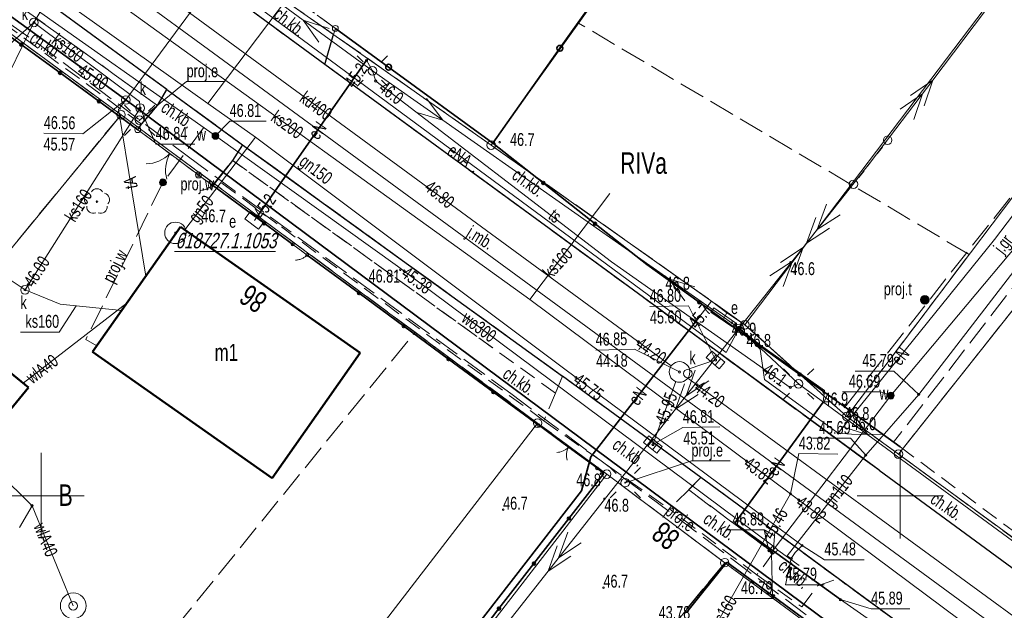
# Model space of a CAD drawing. Header units: millimetres. Extents: x 6552798 to 6553858, y 5859376 to 5860252.
# Tile 13 of 43: x 6553299 to 6553356, y 5859743 to 5859778. Entities that reach past the tile are written whole.
import ezdxf
from ezdxf.enums import TextEntityAlignment as Align

# ---------------------------------------------------------------- set-up
doc = ezdxf.new("R2010")
doc.units = ezdxf.units.MM
for name, pattern in [('1', [0]), ('1_1', [0]), ('1_OTKC', [1.5, 1, -0.5]), ('1_OTKJ', [2, 1.5, -0.5]), ('1_OTKK', [0]), ('1_OTZI', [1.5, 1, -0.5]), ('1_OTZT', [1.5, 1, -0.5]), ('2_EGBU_A', [0]), ('3_SUEP_A', [0]), ('3_SUES', [0]), ('3_SUGP', [0]), ('3_SUKP', [0]), ('3_SULO', [0]), ('3_SUPK', [0]), ('3_SUPP_P', [2, 1.5, -0.5]), ('3_SUTP_A', [0]), ('3_SUWP', [0]), ('GDE', [0]), ('GUK', [2, 1.5, -0.5])]:
    doc.linetypes.add(name, pattern=pattern)
for name, color, linetype, lineweight in [('BANK_OSNOW_T_0', 7, 'Continuous', 18), ('BANK_OSNOW_T_1', 7, 'Continuous', 18), ('Dzialki', 7, 'GDE', 18), ('EADTD_T_0', 7, 'Continuous', 25), ('EGBB_E_T_0', 7, 'Continuous', 20), ('EGBB_L_0', 7, '2_EGBU_A', 50), ('Kontury', 3, 'GUK', 18), ('Numery_konturow', 3, 'Continuous', 13), ('OTK_E_T_0', 7, 'Continuous', 0), ('OTK_E_T_1', 7, 'Continuous', 0), ('OTK_L_0', 7, '1_OTKJ', 18), ('OTK_L_1', 7, '1_OTKK', 25), ('OTK_L_18', 7, '1_1', 18), ('OTK_L_2', 7, '1_OTKC', 18), ('OTO_L_0', 7, 'Continuous', 35), ('OTO_L_1', 7, 'Continuous', 18), ('OTO_L_2', 7, 'Continuous', 18), ('OTR_T_0', 7, 'Continuous', 18), ('OTR_T_1', 7, 'Continuous', 18), ('OTZ_L_3', 7, '1_OTZT', 18), ('OTZ_T_0', 3, 'Continuous', 18), ('P_SUE_E_T_3', 7, 'Continuous', 0), ('P_SUE_T_3', 7, 'Continuous', 18), ('P_SUEP_E_T_0', 1, 'Continuous', 0), ('P_SUEP_L_0', 1, '3_SUPP_P', 18), ('P_SUT_E_T_0', 30, 'Continuous', 0), ('P_SUT_T_0', 30, 'Continuous', 18), ('P_SUW_E_T_6', 5, 'Continuous', 0), ('P_SUW_T_5', 5, 'Continuous', 18), ('P_SUWP_E_T_0', 5, 'Continuous', 0), ('P_SUWP_L_0', 5, '3_SUPP_P', 18), ('Podzial_sekcyjny_krzyze', 7, '1', 0), ('Punkty', 7, 'Continuous', 18), ('SUE_E_T_1', 1, 'Continuous', 0), ('SUE_L_1', 1, '3_SUES', 18), ('SUE_T_3', 7, 'Continuous', 18), ('SUE_T_4', 1, 'Continuous', 18), ('SUE_T_5', 1, 'Continuous', 18), ('SUEP_E_T_0', 1, 'Continuous', 0), ('SUEP_L_0', 1, '3_SUEP_A', 18), ('SUER_T_0', 1, 'Continuous', 18), ('SUGP_E_T_0', 52, 'Continuous', 0), ('SUGP_L_0', 52, '3_SUGP', 18), ('SUGR_T_0', 52, 'Continuous', 18), ('SUK_E_T_4', 34, 'Continuous', 0), ('SUK_T_1', 34, 'Continuous', 18), ('SUK_T_3', 34, 'Continuous', 18), ('SUKP_E_T_0', 34, 'Continuous', 0), ('SUKP_L_0', 34, '3_SUKP', 18), ('SUKR_T_0', 34, 'Continuous', 18), ('SUL_L_1', 7, '3_SULO', 35), ('SUP_E_T_1', 7, 'Continuous', 0), ('SUP_L_1', 7, '3_SUPK', 18), ('SUP_T_0', 7, 'Continuous', 18), ('SUP_T_2', 7, 'Continuous', 18), ('SUP_T_4', 7, 'Continuous', 18), ('SUTP_E_T_0', 30, 'Continuous', 0), ('SUTP_L_0', 30, '3_SUTP_A', 18), ('SUTR_T_0', 30, 'Continuous', 18), ('SUW_E_T_2', 5, 'Continuous', 0), ('SUW_T_3', 5, 'Continuous', 18), ('SUW_T_5', 5, 'Continuous', 18), ('SUWP_E_T_0', 5, 'Continuous', 0), ('SUWP_L_0', 5, '3_SUWP', 18), ('SUWR_T_0', 5, 'Continuous', 18)]:
    doc.layers.add(name, color=color, linetype=linetype, lineweight=lineweight)
doc.styles.get("Standard").update_dxf_attribs({"font": 'arial.ttf'})

# ---------------------------------------------------------------- blocks, each defined once
blk = doc.blocks.new('GRT')
at = {"linetype": 'Continuous'}
blk.add_circle((0, 0), 0.25, dxfattribs=at)
blk = doc.blocks.new('OSP')
at = {"linetype": 'Continuous'}
for radius in [0.625, 0.045]:
    blk.add_circle((0, 0), radius, dxfattribs=at)
blk = doc.blocks.new('2_OTRN')
at = {"linetype": 'Continuous'}
blk.add_circle((0, 0), 0.045, dxfattribs=at)
blk = doc.blocks.new('2_OTRS')
at = {"linetype": 'Continuous'}
blk.add_circle((0, 0), 0.045, dxfattribs=at)
blk = doc.blocks.new('2_OTZL')
at = {"linetype": 'Continuous'}
blk.add_circle((0, 0), 0.045, dxfattribs=at)
for centre, start, end in [((0, 0.375), 30.14012, 149.85988), ((-0.357, 0.116), 102.14447, 221.86002), ((0.357, 0.116), 318.13998, 77.85553), ((-0.22, -0.303), 174.14818, 293.85423), ((0.22, -0.303), 246.14577, 5.85182)]:
    blk.add_arc(centre, 0.375, start, end, dxfattribs=at)
blk = doc.blocks.new('4_SUEO_W')
at = {"linetype": 'Continuous'}
for p, q in [((-0.53035, 0.53035), (-0.8839, 0.8839)), ((0.53035, 0.53035), (0.8839, 0.8839)), ((-0.53035, -0.53035), (-0.8839, -0.8839)), ((0.53035, -0.53035), (0.8839, -0.8839))]:
    blk.add_line(p, q, dxfattribs=at)
blk.add_circle((0, 0), 0.025, dxfattribs=at)
blk = doc.blocks.new('4_SUPP')
at = {"linetype": 'Continuous'}
blk.add_circle((0, 0), 0.25, dxfattribs=at)
blk = doc.blocks.new('4_SUTK')
at = {"linetype": 'Continuous'}
for radius in [0.25, 0.225, 0.2, 0.175, 0.15, 0.125, 0.1, 0.075, 0.05, 0.025, 0.00715]:
    blk.add_circle((0, 0), radius, dxfattribs=at)
blk = doc.blocks.new('4_SUWW')
at = {"linetype": 'Continuous'}
for radius in [0.2, 0.175, 0.15, 0.125, 0.1, 0.075, 0.05, 0.025, 0.00715]:
    blk.add_circle((0, 0), radius, dxfattribs=at)
blk = doc.blocks.new('4_SUET')
at = {"linetype": 'Continuous'}
for radius in [0.125, 0.113, 0.1, 0.0875, 0.075, 0.0625, 0.05, 0.0375, 0.025, 0.0125, 0.0025]:
    blk.add_circle((0, 0), radius, dxfattribs=at)
blk = doc.blocks.new('4_SUES')
at = {"linetype": 'Continuous'}
for p, q in [((0.5, 0.25), (-0.5, 0.25)), ((-0.5, 0.25), (-0.5, -0.25)), ((0.5, -0.25), (0.5, 0.25)), ((-0.5, -0.25), (0.5, -0.25))]:
    blk.add_line(p, q, dxfattribs=at)
blk = doc.blocks.new('4_SUPS')
at = {"linetype": 'Continuous'}
blk.add_circle((0, 0), 0.0625, dxfattribs=at)
blk = doc.blocks.new('4_SUKK')
at = {"linetype": 'Continuous'}
for p, q in [((-0.5, -0.25), (-0.5, 0.25)), ((-0.5, 0.25), (0.5, 0.25)), ((-0.175, 0.25), (-0.175, -0.25)), ((0.175, 0.25), (0.175, -0.25)), ((0.5, 0.25), (0.5, -0.25)), ((0.5, -0.25), (-0.5, -0.25))]:
    blk.add_line(p, q, dxfattribs=at)
blk = doc.blocks.new('4_SUKS')
at = {"linetype": 'Continuous'}
blk.add_circle((0, 0), 0.25, dxfattribs=at)
blk = doc.blocks.new('4_SUPK')
at = {"linetype": 'Continuous'}
blk.add_circle((0, 0), 0.25, dxfattribs=at)
blk = doc.blocks.new('4_SUPW')
at = {"linetype": 'Continuous'}
blk.add_circle((0, 0), 0.25, dxfattribs=at)
blk = doc.blocks.new('4_SUWS')
at = {"linetype": 'Continuous'}
for radius in [0.75, 0.25]:
    blk.add_circle((0, 0), radius, dxfattribs=at)

msp = doc.modelspace()

# ---------------------------------------------------------------- linework, layer by layer
at = {"layer": 'Dzialki'}
for p, q in [((6553355.8, 5859811.86), (6553326.2, 5859770.42)), ((6553340.97, 5859759.96), (6553371.65, 5859800.44)), ((6553376.93, 5859794.42), (6553346.9, 5859754.61)), ((6553349.91, 5859752.42), (6553380.93, 5859791.6)), ((6553305.89, 5859784.67), (6553326.2, 5859770.42)), ((6553304.64, 5859772.19), (6553291.34, 5859781.96)), ((6553304.64, 5859772.19), (6553271.21, 5859731.48)), ((6553328.9, 5859754.23), (6553304.64, 5859772.19)), ((6553326.2, 5859770.42), (6553340.97, 5859759.96)), ((6553340.97, 5859759.96), (6553346.9, 5859754.61)), ((6553346.9, 5859754.61), (6553349.91, 5859752.42)), ((6553296.31, 5859711.96), (6553328.9, 5859754.23)), ((6553332.92, 5859751.26), (6553328.9, 5859754.23)), ((6553362.05, 5859743.55), (6553349.91, 5859752.42)), ((6553300.23, 5859708.86), (6553332.92, 5859751.26)), ((6553339.79, 5859746.1), (6553332.92, 5859751.26)), ((6553339.79, 5859746.1), (6553313.87, 5859714.34)), ((6553352.67, 5859736.62), (6553339.79, 5859746.1))]:
    msp.add_line(p, q, dxfattribs=at)
at = {"layer": 'EGBB_L_0', "linetype": '2_EGBU_A'}
for p, q in [((6553308.105, 5859765.663), (6553302.983, 5859758.374)), ((6553318.564, 5859758.317), (6553308.105, 5859765.663)), ((6553299.25, 5859756.3), (6553294.71, 5859760.02)), ((6553302.983, 5859758.374), (6553313.442, 5859751.027)), ((6553313.442, 5859751.027), (6553318.564, 5859758.317)), ((6553296.69, 5859753.19), (6553299.25, 5859756.3))]:
    msp.add_line(p, q, dxfattribs=at)
at = {"layer": 'Kontury'}
for p, q in [((6553344.21, 5859795.64), (6553331.28, 5859777.53)), ((6553349.91, 5859752.42), (6553380.93, 5859791.6)), ((6553305.89, 5859784.67), (6553326.2, 5859770.42)), ((6553304.64, 5859772.19), (6553291.34, 5859781.96)), ((6553331.28, 5859777.53), (6553326.2, 5859770.42)), ((6553354.02, 5859764.05), (6553331.28, 5859777.53)), ((6553304.64, 5859772.19), (6553277.38, 5859738.99)), ((6553321.76, 5859759.52), (6553304.64, 5859772.19)), ((6553326.2, 5859770.42), (6553340.97, 5859759.96)), ((6553346.9, 5859754.61), (6553354.02, 5859764.05)), ((6553340.97, 5859759.96), (6553346.9, 5859754.61)), ((6553293.94, 5859725.21), (6553321.76, 5859759.52)), ((6553328.9, 5859754.23), (6553321.76, 5859759.52)), ((6553346.9, 5859754.61), (6553349.91, 5859752.42)), ((6553332.92, 5859751.26), (6553328.9, 5859754.23)), ((6553362.05, 5859743.55), (6553349.91, 5859752.42)), ((6553339.79, 5859746.1), (6553332.92, 5859751.26)), ((6553339.79, 5859746.1), (6553313.87, 5859714.34)), ((6553352.67, 5859736.62), (6553339.79, 5859746.1))]:
    msp.add_line(p, q, dxfattribs=at)
at = {"layer": 'OTK_L_0', "linetype": '1_OTKJ'}
for p, q in [((6553346.788, 5859755.167), (6553368.08, 5859782.13)), ((6553307.316, 5859773.655), (6553297.515, 5859780.832)), ((6553370.84, 5859780.68), (6553349.63, 5859753.123)), ((6553316.507, 5859775.118), (6553312.141, 5859778.309)), ((6553334.19, 5859762.18), (6553316.507, 5859775.118)), ((6553307.316, 5859773.655), (6553311.722, 5859770.444)), ((6553311.722, 5859770.444), (6553330.35, 5859756.96)), ((6553348.78, 5859751.48), (6553334.19, 5859762.18)), ((6553338.41, 5859751.07), (6553330.35, 5859756.96)), ((6553349.63, 5859753.123), (6553346.788, 5859755.167)), ((6553348.78, 5859751.48), (6553358.118, 5859744.635)), ((6553342.71, 5859747.9), (6553338.41, 5859751.07)), ((6553346.39, 5859745.17), (6553342.71, 5859747.9)), ((6553354.93, 5859738.94), (6553346.39, 5859745.17))]:
    msp.add_line(p, q, dxfattribs=at)
at = {"layer": 'OTK_L_1', "linetype": '1_OTKK'}
for p, q in [((6553307.316, 5859773.655), (6553297.515, 5859780.832)), ((6553316.507, 5859775.118), (6553312.141, 5859778.309)), ((6553316.507, 5859775.118), (6553316.991, 5859776.811)), ((6553334.19, 5859762.18), (6553316.507, 5859775.118)), ((6553306.76, 5859772.73), (6553307.316, 5859773.655)), ((6553307.316, 5859773.655), (6553311.722, 5859770.444)), ((6553305.842, 5859771.633), (6553306.76, 5859772.73)), ((6553305.613, 5859771.319), (6553305.842, 5859771.633)), ((6553311.722, 5859770.444), (6553311.14, 5859769.53)), ((6553311.722, 5859770.444), (6553330.35, 5859756.96)), ((6553311.14, 5859769.53), (6553310.009, 5859768.097)), ((6553348.78, 5859751.48), (6553334.19, 5859762.18)), ((6553338.41, 5859751.07), (6553330.35, 5859756.96)), ((6553348.78, 5859751.48), (6553358.118, 5859744.635)), ((6553342.71, 5859747.9), (6553338.41, 5859751.07)), ((6553346.39, 5859745.17), (6553342.71, 5859747.9)), ((6553354.93, 5859738.94), (6553346.39, 5859745.17))]:
    msp.add_line(p, q, dxfattribs=at)
at = {"layer": 'OTK_L_18', "linetype": '1_1'}
for p, q in [((6553296.727, 5859785.519), (6553309.729, 5859775.982)), ((6553309.729, 5859775.982), (6553421.913, 5859693.742))]:
    msp.add_line(p, q, dxfattribs=at)
at = {"layer": 'OTK_L_2', "linetype": '1_OTKC'}
for p, q in [((6553296.95, 5859779.8), (6553306.76, 5859772.73)), ((6553317.12, 5859777.219), (6553313.98, 5859779.506)), ((6553305.842, 5859771.633), (6553296.047, 5859778.821)), ((6553316.507, 5859775.118), (6553312.141, 5859778.309)), ((6553316.991, 5859776.811), (6553317.12, 5859777.219)), ((6553326.285, 5859770.541), (6553317.12, 5859777.219)), ((6553316.507, 5859775.118), (6553316.991, 5859776.811)), ((6553334.19, 5859762.18), (6553316.507, 5859775.118)), ((6553306.76, 5859772.73), (6553307.316, 5859773.655)), ((6553307.316, 5859773.655), (6553311.722, 5859770.444)), ((6553305.842, 5859771.633), (6553306.76, 5859772.73)), ((6553305.613, 5859771.319), (6553305.842, 5859771.633)), ((6553305.613, 5859771.319), (6553309.15, 5859768.68)), ((6553311.722, 5859770.444), (6553311.14, 5859769.53)), ((6553326.285, 5859770.541), (6553335.26, 5859763.46)), ((6553310.236, 5859768.408), (6553311.14, 5859769.53)), ((6553325.353, 5859759.283), (6553311.14, 5859769.53)), ((6553309.96, 5859768.09), (6553309.15, 5859768.68)), ((6553310.236, 5859768.408), (6553309.96, 5859768.09)), ((6553313.728, 5859765.845), (6553310.236, 5859768.408)), ((6553329.26, 5859754.36), (6553313.728, 5859765.845)), ((6553335.26, 5859763.46), (6553350.01, 5859752.85)), ((6553348.78, 5859751.48), (6553334.19, 5859762.18)), ((6553329.93, 5859755.98), (6553325.353, 5859759.283)), ((6553329.93, 5859755.98), (6553330.35, 5859756.96)), ((6553338.41, 5859751.07), (6553330.35, 5859756.96)), ((6553329.93, 5859755.98), (6553329.26, 5859754.36)), ((6553329.26, 5859754.36), (6553336.57, 5859749.23)), ((6553350.01, 5859752.85), (6553359.585, 5859745.717)), ((6553348.78, 5859751.48), (6553358.118, 5859744.635)), ((6553338.41, 5859751.07), (6553337.7, 5859750.34)), ((6553337.7, 5859750.34), (6553336.57, 5859749.23)), ((6553337.7, 5859750.34), (6553342.62, 5859746.67)), ((6553341.67, 5859745.39), (6553336.57, 5859749.23)), ((6553342.71, 5859747.9), (6553342.62, 5859746.67)), ((6553346.39, 5859745.17), (6553342.71, 5859747.9)), ((6553342.62, 5859746.67), (6553341.67, 5859745.39)), ((6553341.67, 5859745.39), (6553344.29, 5859743.53)), ((6553345.2, 5859744.75), (6553346.39, 5859745.17)), ((6553344.29, 5859743.53), (6553345.2, 5859744.75))]:
    msp.add_line(p, q, dxfattribs=at)
at = {"layer": 'OTO_L_0'}
for p, q in [((6553334.104, 5859781.579), (6553330.195, 5859776.06)), ((6553295.802, 5859778.486), (6553298.83, 5859776.274)), ((6553320.223, 5859774.958), (6553317.12, 5859777.219)), ((6553298.83, 5859776.274), (6553301.091, 5859774.622)), ((6553330.195, 5859776.06), (6553326.285, 5859770.541)), ((6553326.285, 5859770.541), (6553320.223, 5859774.958)), ((6553301.091, 5859774.622), (6553303.352, 5859772.97)), ((6553303.352, 5859772.97), (6553305.613, 5859771.319)), ((6553326.285, 5859770.541), (6553329.229, 5859768.218)), ((6553309.96, 5859768.09), (6553312.978, 5859765.865)), ((6553329.229, 5859768.218), (6553332.244, 5859765.839)), ((6553312.978, 5859765.865), (6553314.64, 5859764.64)), ((6553332.244, 5859765.839), (6553335.26, 5859763.46)), ((6553315.48, 5859764.02), (6553318.5, 5859761.797)), ((6553335.26, 5859763.46), (6553338.304, 5859761.27)), ((6553318.5, 5859761.797), (6553321.108, 5859759.878)), ((6553338.304, 5859761.27), (6553341.231, 5859759.165)), ((6553321.108, 5859759.878), (6553323.715, 5859757.959)), ((6553341.231, 5859759.165), (6553344.157, 5859757.06)), ((6553323.715, 5859757.959), (6553326.323, 5859756.039)), ((6553344.157, 5859757.06), (6553347.084, 5859754.955)), ((6553326.323, 5859756.039), (6553328.93, 5859754.12)), ((6553347.084, 5859754.955), (6553350.01, 5859752.85)), ((6553330.723, 5859748.674), (6553332.76, 5859751.3)), ((6553332.36, 5859751.6), (6553332.76, 5859751.3)), ((6553328.686, 5859746.049), (6553330.723, 5859748.674)), ((6553326.649, 5859743.423), (6553328.686, 5859746.049)), ((6553339.907, 5859746.139), (6553337.569, 5859743.206)), ((6553342.616, 5859744.143), (6553339.907, 5859746.139)), ((6553345.324, 5859742.147), (6553342.616, 5859744.143)), ((6553324.35, 5859740.46), (6553326.649, 5859743.423))]:
    msp.add_line(p, q, dxfattribs=at)
for centre, radius in [((6553298.83, 5859776.274), 0.085), ((6553330.195, 5859776.06), 0.17), ((6553301.091, 5859774.622), 0.085), ((6553320.223, 5859774.958), 0.17), ((6553303.352, 5859772.97), 0.085), ((6553329.229, 5859768.218), 0.085), ((6553312.978, 5859765.865), 0.085), ((6553332.244, 5859765.839), 0.085), ((6553318.5, 5859761.797), 0.085), ((6553338.304, 5859761.27), 0.085), ((6553321.108, 5859759.878), 0.085), ((6553341.231, 5859759.165), 0.085), ((6553323.715, 5859757.959), 0.085), ((6553344.157, 5859757.06), 0.085), ((6553326.323, 5859756.039), 0.085), ((6553347.084, 5859754.955), 0.085), ((6553330.723, 5859748.674), 0.085), ((6553328.686, 5859746.049), 0.085), ((6553342.616, 5859744.143), 0.085), ((6553326.649, 5859743.423), 0.085)]:
    msp.add_circle(centre, radius, dxfattribs=at)
at = {"layer": 'OTO_L_1'}
for p, q in [((6553316.055, 5859777.994), (6553317.12, 5859777.219)), ((6553306.881, 5859770.373), (6553305.613, 5859771.319)), ((6553308.083, 5859769.476), (6553306.881, 5859770.373)), ((6553309.15, 5859768.68), (6553307.883, 5859769.626)), ((6553330.393, 5859753.045), (6553328.93, 5859754.12)), ((6553330.998, 5859752.601), (6553330.393, 5859753.045)), ((6553332.36, 5859751.6), (6553330.897, 5859752.675))]:
    msp.add_line(p, q, dxfattribs=at)
for centre, radius in [((6553317.12, 5859777.219), 0.17), ((6553305.613, 5859771.319), 0.17), ((6553309.15, 5859768.68), 0.17), ((6553328.93, 5859754.12), 0.085), ((6553332.36, 5859751.6), 0.085)]:
    msp.add_circle(centre, radius, dxfattribs=at)
for centre, radius, start, end in [((6553306.059, 5859771.331), 2, 271.25625, 315.33062), ((6553309.235, 5859768.962), 2, 151.21953, 195.2939), ((6553329.979, 5859753.521), 1, 271.67668, 315.75105), ((6553331.575, 5859752.348), 1, 151.63996, 195.71433)]:
    msp.add_arc(centre, radius, start, end, dxfattribs=at)
at = {"layer": 'OTO_L_2'}
for p, q in [((6553309.453, 5859768.459), (6553309.15, 5859768.68)), ((6553309.698, 5859768.281), (6553309.453, 5859768.459)), ((6553309.292, 5859767.785), (6553309.274, 5859767.785)), ((6553309.345, 5859767.789), (6553309.292, 5859767.785)), ((6553309.394, 5859767.797), (6553309.345, 5859767.789)), ((6553309.443, 5859767.805), (6553309.394, 5859767.797)), ((6553309.491, 5859767.819), (6553309.443, 5859767.805)), ((6553309.536, 5859767.83), (6553309.491, 5859767.819)), ((6553309.586, 5859767.849), (6553309.536, 5859767.83)), ((6553309.634, 5859767.863), (6553309.586, 5859767.849)), ((6553309.677, 5859767.888), (6553309.634, 5859767.863)), ((6553309.96, 5859768.09), (6553309.657, 5859768.311)), ((6553309.723, 5859767.91), (6553309.677, 5859767.888)), ((6553309.766, 5859767.934), (6553309.723, 5859767.91)), ((6553309.805, 5859767.962), (6553309.766, 5859767.934)), ((6553309.85, 5859767.99), (6553309.805, 5859767.962)), ((6553309.885, 5859768.021), (6553309.85, 5859767.99)), ((6553309.922, 5859768.055), (6553309.885, 5859768.021)), ((6553309.96, 5859768.09), (6553309.922, 5859768.055)), ((6553314.942, 5859764.417), (6553314.64, 5859764.64)), ((6553315.226, 5859764.208), (6553314.942, 5859764.417)), ((6553315.054, 5859763.763), (6553315.009, 5859763.752)), ((6553315.105, 5859763.781), (6553315.054, 5859763.763)), ((6553315.153, 5859763.795), (6553315.105, 5859763.781)), ((6553315.196, 5859763.82), (6553315.153, 5859763.795)), ((6553315.48, 5859764.02), (6553315.178, 5859764.243)), ((6553315.242, 5859763.841), (6553315.196, 5859763.82)), ((6553315.285, 5859763.866), (6553315.242, 5859763.841)), ((6553315.324, 5859763.893), (6553315.285, 5859763.866)), ((6553315.37, 5859763.921), (6553315.324, 5859763.893)), ((6553315.405, 5859763.951), (6553315.37, 5859763.921)), ((6553315.442, 5859763.986), (6553315.405, 5859763.951)), ((6553315.48, 5859764.02), (6553315.442, 5859763.986)), ((6553314.81, 5859763.719), (6553314.792, 5859763.72)), ((6553314.863, 5859763.723), (6553314.81, 5859763.719)), ((6553314.912, 5859763.731), (6553314.863, 5859763.723)), ((6553314.961, 5859763.738), (6553314.912, 5859763.731)), ((6553315.009, 5859763.752), (6553314.961, 5859763.738))]:
    msp.add_line(p, q, dxfattribs=at)
for centre in [(6553309.15, 5859768.68), (6553309.96, 5859768.09), (6553314.64, 5859764.64), (6553315.48, 5859764.02)]:
    msp.add_circle(centre, 0.085, dxfattribs=at)
at = {"layer": 'OTZ_L_3', "linetype": '1_OTZI'}
for p, q in [((6553297.515, 5859780.832), (6553307.316, 5859773.655)), ((6553306.76, 5859772.73), (6553296.95, 5859779.8)), ((6553307.316, 5859773.655), (6553306.76, 5859772.73)), ((6553311.14, 5859769.53), (6553311.722, 5859770.444)), ((6553311.722, 5859770.444), (6553330.35, 5859756.96)), ((6553329.93, 5859755.98), (6553311.14, 5859769.53)), ((6553330.35, 5859756.96), (6553329.93, 5859755.98)), ((6553337.7, 5859750.34), (6553338.41, 5859751.07)), ((6553338.41, 5859751.07), (6553342.71, 5859747.9)), ((6553342.62, 5859746.67), (6553337.7, 5859750.34)), ((6553342.71, 5859747.9), (6553342.62, 5859746.67))]:
    msp.add_line(p, q, dxfattribs=at)
at = {"layer": 'P_SUE_E_T_3', "linetype": 'Continuous', "lineweight": 0}
for p, q in [((6553305.718, 5859771.869), (6553308.46, 5859774.122)), ((6553308.46, 5859774.122), (6553310.713, 5859774.122)), ((6553334.001, 5859750.76), (6553337.859, 5859752.032)), ((6553337.859, 5859752.032), (6553340.112, 5859752.032))]:
    msp.add_line(p, q, dxfattribs=at)
at = {"layer": 'P_SUEP_L_0', "linetype": '3_SUPP_P'}
for p, q in [((6553278.396, 5859791.367), (6553299.672, 5859776.429)), ((6553299.672, 5859776.429), (6553308.496, 5859769.794)), ((6553308.496, 5859769.794), (6553327.335, 5859755.947)), ((6553327.335, 5859755.947), (6553336.946, 5859748.788)), ((6553334.001, 5859750.76), (6553334.128, 5859750.888)), ((6553336.946, 5859748.788), (6553349.621, 5859739.215))]:
    msp.add_line(p, q, dxfattribs=at)
at = {"layer": 'P_SUWP_L_0', "linetype": '3_SUPP_P'}
for p, q in [((6553309.446, 5859771.431), (6553307.085, 5859768.248)), ((6553307.085, 5859768.248), (6553302.592, 5859759.098)), ((6553302.592, 5859759.098), (6553303.231, 5859758.727))]:
    msp.add_line(p, q, dxfattribs=at)
at = {"layer": 'Podzial_sekcyjny_krzyze'}
for p, q in [((6553300, 5859747.5), (6553300, 5859752.5)), ((6553350, 5859747.5), (6553350, 5859752.5)), ((6553297.5, 5859750), (6553302.5, 5859750)), ((6553347.5, 5859750), (6553352.5, 5859750))]:
    msp.add_line(p, q, dxfattribs=at)
at = {"layer": 'SUE_L_1', "linetype": '3_SUES'}
for p, q in [((6553338.98, 5859760.69), (6553339.15, 5859760.94)), ((6553339.15, 5859760.94), (6553340.43, 5859760.06)), ((6553340.26, 5859759.81), (6553338.98, 5859760.69)), ((6553340.43, 5859760.06), (6553340.26, 5859759.81))]:
    msp.add_line(p, q, dxfattribs=at)
at = {"layer": 'SUEP_L_0', "linetype": '3_SUEP_A'}
for p, q in [((6553339.877, 5859758.35), (6553275.708, 5859805.719)), ((6553315.251, 5859777.701), (6553300.571, 5859788.487)), ((6553370.643, 5859785.096), (6553355.51, 5859764.914)), ((6553359.141, 5859783.779), (6553351.905, 5859774.206)), ((6553319.28, 5859774.74), (6553315.251, 5859777.701)), ((6553316.163, 5859776.409), (6553315.251, 5859777.701)), ((6553315.251, 5859777.701), (6553316.756, 5859777.215)), ((6553312.59, 5859766.28), (6553318.94, 5859775.36)), ((6553318.94, 5859775.36), (6553319.28, 5859774.74)), ((6553319.28, 5859774.74), (6553323.372, 5859771.867)), ((6553351.905, 5859774.206), (6553348.287, 5859769.42)), ((6553351.905, 5859774.206), (6553350.602, 5859773.311)), ((6553351.399, 5859772.708), (6553351.905, 5859774.206)), ((6553322.432, 5859773.138), (6553323.372, 5859771.867)), ((6553351.302, 5859773.408), (6553349.999, 5859772.513)), ((6553350.796, 5859771.91), (6553351.302, 5859773.408)), ((6553323.372, 5859771.867), (6553321.857, 5859772.32)), ((6553323.372, 5859771.867), (6553336.538, 5859762.623)), ((6553348.287, 5859769.42), (6553344.562, 5859764.716)), ((6553345.183, 5859765.5), (6553345.722, 5859766.986)), ((6553312.405, 5859766.03), (6553312.59, 5859766.28)), ((6553344.562, 5859764.716), (6553345.101, 5859766.202)), ((6553346.506, 5859766.365), (6553345.183, 5859765.5)), ((6553345.885, 5859765.581), (6553344.562, 5859764.716)), ((6553355.51, 5859764.914), (6553346.402, 5859753.649)), ((6553344.355, 5859764.454), (6553340.63, 5859759.75)), ((6553344.355, 5859764.454), (6553343.032, 5859763.588)), ((6553343.816, 5859762.968), (6553344.355, 5859764.454)), ((6553344.562, 5859764.716), (6553344.355, 5859764.454)), ((6553343.734, 5859763.67), (6553342.411, 5859762.804)), ((6553343.195, 5859762.184), (6553343.734, 5859763.67)), ((6553336.538, 5859762.623), (6553340.63, 5859759.75)), ((6553338.053, 5859762.17), (6553336.538, 5859762.623)), ((6553336.538, 5859762.623), (6553337.478, 5859761.352)), ((6553338.34, 5859760.45), (6553339.016, 5859761.323)), ((6553339.016, 5859761.323), (6553339.925, 5859760.658)), ((6553331.99, 5859752.26), (6553338.34, 5859760.45)), ((6553339.925, 5859760.658), (6553339.75, 5859760.33)), ((6553339.925, 5859760.658), (6553340.77, 5859760.089)), ((6553340.63, 5859759.75), (6553336.921, 5859755.034)), ((6553340.63, 5859759.75), (6553339.877, 5859758.35)), ((6553340.77, 5859760.089), (6553340.63, 5859759.75)), ((6553341.85, 5859758.543), (6553340.63, 5859759.75)), ((6553341.81, 5859758.81), (6553340.63, 5859759.75)), ((6553340.63, 5859759.75), (6553344.09, 5859756.51)), ((6553345.6, 5859756.12), (6553341.81, 5859758.81)), ((6553342.115, 5859756.769), (6553341.85, 5859758.543)), ((6553337.539, 5859755.82), (6553338.074, 5859757.308)), ((6553336.921, 5859755.034), (6553337.455, 5859756.522)), ((6553338.86, 5859756.69), (6553337.539, 5859755.82)), ((6553346.402, 5859753.649), (6553342.115, 5859756.769)), ((6553348.122, 5859753.553), (6553344.09, 5859756.51)), ((6553338.241, 5859755.904), (6553336.921, 5859755.034)), ((6553345.52, 5859755.44), (6553345.6, 5859756.12)), ((6553340.38, 5859748.41), (6553345.52, 5859755.44)), ((6553336.921, 5859755.034), (6553329.504, 5859745.601)), ((6553348.122, 5859753.553), (6553347.208, 5859754.844)), ((6553346.617, 5859754.037), (6553348.122, 5859753.553)), ((6553358.395, 5859746.021), (6553348.122, 5859753.553)), ((6553331.46, 5859750.29), (6553331.99, 5859752.26)), ((6553324.51, 5859741.33), (6553331.46, 5859750.29)), ((6553346.53, 5859743.95), (6553340.38, 5859748.41)), ((6553330.122, 5859746.387), (6553330.656, 5859747.875)), ((6553331.442, 5859747.257), (6553330.122, 5859746.387)), ((6553329.504, 5859745.601), (6553330.038, 5859747.089)), ((6553330.824, 5859746.471), (6553329.504, 5859745.601)), ((6553329.504, 5859745.601), (6553318.811, 5859732.003)), ((6553354.31, 5859738.56), (6553346.53, 5859743.95))]:
    msp.add_line(p, q, dxfattribs=at)
at = {"layer": 'SUER_T_0', "linetype": 'Continuous', "lineweight": 0}
for p, q in [((6553346.402, 5859753.649), (6553347.171, 5859753.586)), ((6553347.171, 5859753.586), (6553348.908, 5859753.561)), ((6553346.53, 5859743.95), (6553348.319, 5859743.414)), ((6553348.319, 5859743.414), (6553350.572, 5859743.414))]:
    msp.add_line(p, q, dxfattribs=at)
at = {"layer": 'SUGP_L_0', "linetype": '3_SUGP'}
for p, q in [((6553309.705, 5859772.842), (6553283.125, 5859791.774)), ((6553319.558, 5859785.896), (6553309.705, 5859772.842)), ((6553312.478, 5859770.883), (6553309.705, 5859772.842)), ((6553308.364, 5859765.482), (6553312.478, 5859770.883)), ((6553330.413, 5859757.422), (6553312.478, 5859770.883)), ((6553351.09, 5859755.9), (6553359.86, 5859767.28)), ((6553344.3, 5859747.1), (6553330.413, 5859757.422)), ((6553348, 5859752.36), (6553351.09, 5859755.9)), ((6553343.43, 5859746.5), (6553348, 5859752.36)), ((6553343.9, 5859746.69), (6553343.67, 5859746.34)), ((6553344.3, 5859747.1), (6553343.9, 5859746.69)), ((6553343.67, 5859746.34), (6553343.43, 5859746.5))]:
    msp.add_line(p, q, dxfattribs=at)
at = {"layer": 'SUGR_T_0', "linetype": 'Continuous', "lineweight": 0}
for p, q in [((6553347.388, 5859757.257), (6553349.641, 5859757.257)), ((6553351.09, 5859755.9), (6553349.641, 5859757.257)), ((6553344.897, 5859753.343), (6553347.122, 5859753.343)), ((6553348, 5859752.36), (6553347.122, 5859753.343)), ((6553344.3, 5859747.1), (6553345.599, 5859746.273)), ((6553343.67, 5859746.34), (6553343.328, 5859744.815)), ((6553345.599, 5859746.273), (6553347.906, 5859746.273)), ((6553343.328, 5859744.815), (6553345.58, 5859744.815))]:
    msp.add_line(p, q, dxfattribs=at)
at = {"layer": 'SUKP_E_T_0', "linetype": 'Continuous', "lineweight": 0}
for p in [(6553302.029, 5859761.056), (6553298.784, 5859759.532)]:
    msp.add_line(p, (6553301.037, 5859759.532), dxfattribs=at)
at = {"layer": 'SUKP_L_0', "linetype": '3_SUKP'}
for p, q in [((6553288.619, 5859792.819), (6553336.677, 5859757.563)), ((6553299.57, 5859777.56), (6553301.515, 5859780.847)), ((6553301.515, 5859780.847), (6553328.448, 5859761.43)), ((6553296.677, 5859771.653), (6553299.57, 5859777.56)), ((6553305.71, 5859772.96), (6553299.57, 5859777.56)), ((6553305.75, 5859772.58), (6553305.71, 5859772.96)), ((6553299.05, 5859761.99), (6553305.75, 5859772.58)), ((6553333.105, 5859767.606), (6553328.448, 5859761.43)), ((6553301.09, 5859761.15), (6553299.05, 5859761.99)), ((6553304.681, 5859760.791), (6553301.09, 5859761.15)), ((6553328.448, 5859761.43), (6553343.62, 5859750.11)), ((6553337.73, 5859757.398), (6553339.261, 5859757.909)), ((6553336.954, 5859756.645), (6553335.612, 5859752.979)), ((6553337.645, 5859756.854), (6553384.495, 5859722.543)), ((6553343.62, 5859750.11), (6553338.425, 5859740.969)), ((6553343.62, 5859750.11), (6553356.115, 5859740.812))]:
    msp.add_line(p, q, dxfattribs=at)
at = {"layer": 'SUKR_T_0', "linetype": 'Continuous', "lineweight": 0}
for p, q in [((6553299.57, 5859777.56), (6553297.707, 5859775.881)), ((6553305.75, 5859772.58), (6553306.662, 5859770.482)), ((6553306.662, 5859770.482), (6553308.942, 5859770.482)), ((6553299.05, 5859761.99), (6553297.31, 5859763.161)), ((6553335.428, 5859761.014), (6553337.68, 5859761.06)), ((6553339.261, 5859757.909), (6553337.68, 5859761.06)), ((6553332.292, 5859758.482), (6553334.544, 5859758.528)), ((6553337.161, 5859757.208), (6553334.544, 5859758.528)), ((6553337.363, 5859753.964), (6553339.507, 5859754.008)), ((6553335.612, 5859752.979), (6553337.363, 5859753.964)), ((6553343.62, 5859750.11), (6553344.101, 5859752.452)), ((6553344.101, 5859752.452), (6553346.38, 5859752.42))]:
    msp.add_line(p, q, dxfattribs=at)
at = {"layer": 'SUL_L_1', "linetype": '3_SULO'}
for p, q in [((6553304.917, 5859773.049), (6553279.679, 5859791.362)), ((6553312.59, 5859766.28), (6553318.94, 5859775.36)), ((6553348.491, 5859740.639), (6553304.917, 5859773.049)), ((6553338.34, 5859760.45), (6553331.99, 5859752.26)), ((6553345.52, 5859755.44), (6553340.38, 5859748.41)), ((6553331.99, 5859752.26), (6553331.46, 5859750.29)), ((6553331.46, 5859750.29), (6553324.51, 5859741.33)), ((6553340.38, 5859748.41), (6553346.53, 5859743.95))]:
    msp.add_line(p, q, dxfattribs=at)
at = {"layer": 'SUP_L_1', "linetype": '3_SUPK'}
msp.add_circle((6553337.161, 5859757.208), 0.6, dxfattribs=at)
at = {"layer": 'SUP_T_2', "linetype": 'Continuous', "lineweight": 0}
for p, q in [((6553348.667, 5859769.911), (6553348.974, 5859770.306)), ((6553348.134, 5859769.222), (6553348.361, 5859769.515)), ((6553347.6, 5859768.534), (6553347.906, 5859768.929))]:
    msp.add_line(p, q, dxfattribs=at)
at = {"layer": 'SUTP_L_0', "linetype": '3_SUTP_A'}
for p, q in [((6553304.917, 5859773.049), (6553310.809, 5859781.058)), ((6553319.28, 5859774.74), (6553319.47, 5859774.15)), ((6553319.47, 5859774.15), (6553333.2, 5859763.62)), ((6553304.489, 5859772.494), (6553304.917, 5859773.049)), ((6553306.085, 5859762.789), (6553304.489, 5859772.494)), ((6553333.2, 5859763.62), (6553343.61, 5859756.31)), ((6553343.61, 5859756.31), (6553344.09, 5859756.51))]:
    msp.add_line(p, q, dxfattribs=at)
at = {"layer": 'SUTR_T_0', "linetype": 'Continuous', "lineweight": 0}
for p in [(6553304.917, 5859773.049), (6553300.14, 5859771.115)]:
    msp.add_line(p, (6553302.42, 5859771.083), dxfattribs=at)
at = {"layer": 'SUWP_L_0', "linetype": '3_SUWP'}
for p, q in [((6553310.14, 5859770.96), (6553294.19, 5859782.24)), ((6553364.35, 5859773.62), (6553349.46, 5859755.83)), ((6553320.744, 5859763.377), (6553310.14, 5859770.96)), ((6553342.6, 5859747.09), (6553320.744, 5859763.377)), ((6553304.993, 5859761.234), (6553298.943, 5859756.552)), ((6553349.46, 5859755.83), (6553342.721, 5859746.977)), ((6553299.46, 5859749.42), (6553296.01, 5859752.81)), ((6553301.86, 5859743.59), (6553299.46, 5859749.42)), ((6553342.6, 5859747.09), (6553342.37, 5859746.8)), ((6553342.37, 5859746.8), (6553342.51, 5859746.7)), ((6553342.51, 5859746.7), (6553342.721, 5859746.977)), ((6553342.51, 5859746.7), (6553342.59, 5859746.6)), ((6553342.59, 5859746.6), (6553342.88, 5859746.83)), ((6553342.721, 5859746.977), (6553342.6, 5859747.09)), ((6553342.88, 5859746.83), (6553342.721, 5859746.977)), ((6553344.13, 5859745.94), (6553342.88, 5859746.83))]:
    msp.add_line(p, q, dxfattribs=at)
at = {"layer": 'SUWR_T_0', "linetype": 'Continuous', "lineweight": 0}
for p, q in [((6553310.14, 5859770.96), (6553310.968, 5859771.812)), ((6553310.968, 5859771.812), (6553313.086, 5859771.812)), ((6553346.658, 5859756.05), (6553348.857, 5859756.05)), ((6553349.46, 5859755.83), (6553348.857, 5859756.05)), ((6553299.46, 5859749.42), (6553298.737, 5859748.153)), ((6553339.854, 5859748.022), (6553342.08, 5859748.022)), ((6553342.37, 5859746.8), (6553342.08, 5859748.022)), ((6553342.51, 5859746.7), (6553342.575, 5859744.021)), ((6553340.35, 5859744.021), (6553342.575, 5859744.021))]:
    msp.add_line(p, q, dxfattribs=at)

# ---------------------------------------------------------------- block references
at = {"layer": 'BANK_OSNOW_T_1'}
msp.add_blockref('OSP', (6553307.81, 5859765.31), dxfattribs=at)
at = {"layer": 'OTR_T_0'}
for p, rotation in [((6553325.141, 5859768.857), 359.2028644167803), ((6553320.901, 5859763.155), 359.2028647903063)]:
    msp.add_blockref('2_OTRS', p, dxfattribs=dict(at, rotation=rotation))
at = {"layer": 'OTR_T_1'}
for p, rotation in [((6553326.692, 5859770.591), 359.2028643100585), ((6553309.896, 5859767.902), 359.2028653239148), ((6553332.583, 5859751.287), 359.2028642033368)]:
    msp.add_blockref('2_OTRN', p, dxfattribs=dict(at, rotation=rotation))
for p in [(6553343.62, 5859763.6), (6553336.34, 5859762.75), (6553340.2, 5859760.08), (6553341.06, 5859759.42), (6553345.55, 5859756.01), (6553346.788, 5859755.167), (6553332.79, 5859749.82), (6553326.891, 5859749.19), (6553332.734, 5859744.649)]:
    msp.add_blockref('2_OTRN', p, dxfattribs=at)
at = {"layer": 'OTZ_T_0'}
msp.add_blockref('2_OTZL', (6553303.24, 5859767.13), dxfattribs=at)
at = {"layer": 'P_SUE_E_T_3'}
for p in [(6553305.718, 5859771.869), (6553334.001, 5859750.76)]:
    msp.add_blockref('4_SUEO_W', p, dxfattribs=at)
at = {"layer": 'P_SUE_T_3'}
for name, p in [('4_SUEO_W', (6553305.718, 5859771.869)), ('4_SUPP', (6553305.718, 5859771.869)), ('4_SUEO_W', (6553334.001, 5859750.76)), ('4_SUPP', (6553334.001, 5859750.76))]:
    msp.add_blockref(name, p, dxfattribs=at)
at = {"layer": 'P_SUT_T_0'}
msp.add_blockref('4_SUTK', (6553351.451, 5859761.406), dxfattribs=at)
at = {"layer": 'P_SUW_T_5'}
msp.add_blockref('4_SUWW', (6553307.085, 5859768.248), dxfattribs=at)
at = {"layer": 'Punkty'}
for p in [(6553304.64, 5859772.19), (6553326.2, 5859770.42), (6553340.97, 5859759.96), (6553346.9, 5859754.61), (6553328.9, 5859754.23), (6553349.91, 5859752.42), (6553332.92, 5859751.26), (6553339.79, 5859746.1)]:
    msp.add_blockref('GRT', p, dxfattribs=at)
at = {"layer": 'SUE_T_3'}
for name, p in [('4_SUEO_W', (6553319.28, 5859774.74)), ('4_SUPP', (6553319.28, 5859774.74)), ('4_SUEO_W', (6553344.09, 5859756.51)), ('4_SUPP', (6553344.09, 5859756.51))]:
    msp.add_blockref(name, p, dxfattribs=at)
at = {"layer": 'SUE_T_4', "rotation": 322.9049967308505}
msp.add_blockref('4_SUES', (6553312.405, 5859766.03), dxfattribs=at)
at = {"layer": 'SUE_T_5'}
msp.add_blockref('4_SUET', (6553340.63, 5859759.75), dxfattribs=at)
at = {"layer": 'SUER_T_0'}
for p in [(6553318.94, 5859775.36), (6553312.59, 5859766.28), (6553338.34, 5859760.45), (6553346.53, 5859743.95)]:
    msp.add_blockref('4_SUPS', p, dxfattribs=at)
at = {"layer": 'SUER_T_0', "rotation": 359.1990000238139}
msp.add_blockref('4_SUPS', (6553346.402, 5859753.649), dxfattribs=at)
at = {"layer": 'SUGR_T_0', "rotation": 323.3028825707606}
msp.add_blockref('4_SUPS', (6553331.135, 5859756.882), dxfattribs=at)
at = {"layer": 'SUGR_T_0'}
for p in [(6553351.09, 5859755.9), (6553348, 5859752.36), (6553344.3, 5859747.1), (6553343.67, 5859746.34)]:
    msp.add_blockref('4_SUPS', p, dxfattribs=at)
at = {"layer": 'SUK_T_1'}
for p, rotation in [((6553339.261, 5859757.909), 319.0828911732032), ((6553335.612, 5859752.979), 321.222881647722)]:
    msp.add_blockref('4_SUKK', p, dxfattribs=dict(at, rotation=rotation))
at = {"layer": 'SUK_T_3'}
for p in [(6553299.57, 5859777.56), (6553305.75, 5859772.58), (6553299.05, 5859761.99)]:
    msp.add_blockref('4_SUKS', p, dxfattribs=at)
at = {"layer": 'SUKR_T_0'}
for p in [(6553299.57, 5859777.56), (6553305.75, 5859772.58), (6553299.05, 5859761.99)]:
    msp.add_blockref('4_SUPS', p, dxfattribs=at)
for p, rotation in [((6553299.24, 5859762.29), 57.68099216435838), ((6553334.762, 5859758.968), 324.7928815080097), ((6553339.261, 5859757.909), 1.170001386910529), ((6553337.161, 5859757.208), 1.178989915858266), ((6553338.182, 5859756.46), 324.2128823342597), ((6553336.073, 5859754.239), 69.88282458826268), ((6553335.612, 5859752.979), 1.177787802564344), ((6553341.063, 5859752.018), 323.2728399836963), ((6553343.62, 5859750.11), 359.1990000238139), ((6553344.106, 5859749.748), 322.7219988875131), ((6553342.206, 5859747.621), 59.92200455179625)]:
    msp.add_blockref('4_SUPS', p, dxfattribs=dict(at, rotation=rotation))
at = {"layer": 'SUP_T_0'}
msp.add_blockref('4_SUPK', (6553304.917, 5859773.049), dxfattribs=at)
at = {"layer": 'SUP_T_2'}
for p in [(6553319.28, 5859774.74), (6553349.28, 5859770.701), (6553347.294, 5859768.138), (6553340.63, 5859759.75), (6553344.09, 5859756.51)]:
    msp.add_blockref('4_SUPP', p, dxfattribs=at)
at = {"layer": 'SUP_T_4', "rotation": 359.20286377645}
msp.add_blockref('4_SUPW', (6553337.649, 5859757.111), dxfattribs=at)
at = {"layer": 'SUTR_T_0'}
for p, rotation in [((6553302.285, 5859774.959), 327.9828837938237), ((6553304.917, 5859773.049), 359.2028658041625)]:
    msp.add_blockref('4_SUPS', p, dxfattribs=dict(at, rotation=rotation))
for p in [(6553319.47, 5859774.15), (6553343.61, 5859756.31)]:
    msp.add_blockref('4_SUPS', p, dxfattribs=at)
at = {"layer": 'SUW_T_3'}
msp.add_blockref('4_SUWS', (6553301.86, 5859743.59), dxfattribs=at)
at = {"layer": 'SUW_T_5'}
for p in [(6553310.14, 5859770.96), (6553349.46, 5859755.83)]:
    msp.add_blockref('4_SUWW', p, dxfattribs=at)
at = {"layer": 'SUWR_T_0'}
for p in [(6553310.14, 5859770.96), (6553349.46, 5859755.83), (6553299.46, 5859749.42), (6553342.37, 5859746.8), (6553342.51, 5859746.7)]:
    msp.add_blockref('4_SUPS', p, dxfattribs=at)
at = {"layer": 'SUWR_T_0', "rotation": 323.5628839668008}
msp.add_blockref('4_SUPS', (6553321.129, 5859763.09), dxfattribs=at)

# ---------------------------------------------------------------- texts
at = {"layer": 'BANK_OSNOW_T_0', "oblique": 15, "width": 0.7}
msp.add_text('%%U618727.1.1053', height=0.9, dxfattribs=at).set_placement((6553307.81, 5859765.31), align=Align.TOP_LEFT)
at = {"layer": 'EADTD_T_0', "width": 0.7}
for s, rotation, p in [('86', 146.088, (6553312.69, 5859761.99)), ('88', 141.50866, (6553336.748, 5859748.15))]:
    msp.add_text(s, height=1.25, rotation=rotation, dxfattribs=at).set_placement(p, align=Align.CENTER)
at = {"layer": 'EGBB_E_T_0', "width": 0.7}
msp.add_text('m1', height=1, dxfattribs=at).set_placement((6553310.773, 5859758.345), align=Align.MIDDLE)
at = {"layer": 'Numery_konturow', "width": 0.7}
for s, p in [('RIVa', (6553333.71, 5859770)), ('B', (6553301.01, 5859750.66))]:
    msp.add_text(s, height=1.25, dxfattribs=at).set_placement(p, align=Align.TOP_LEFT)
at = {"layer": 'OTK_E_T_0', "lineweight": 9, "width": 0.7}
for s, rotation, p in [('j.mb.', 328.383, (6553325.515, 5859764.951)), ('j.gr.', 52.33437, (6553356.134, 5859764.692))]:
    msp.add_text(s, height=0.75, rotation=rotation, dxfattribs=at).set_placement(p, align=Align.MIDDLE)
at = {"layer": 'OTK_E_T_1', "lineweight": 9, "width": 0.7}
for rotation, p in [(321.43, (6553314.47, 5859777.599)), (327.17, (6553300.281, 5859776.253)), (326.31, (6553307.932, 5859772.208)), (323.94, (6553328.361, 5859768.251)), (325.233, (6553327.822, 5859756.688)), (323.53077, (6553334.2, 5859752.542)), (325.23, (6553352.725, 5859749.392)), (325.233, (6553339.499, 5859748.236)), (319.39871, (6553343.843, 5859745.453))]:
    msp.add_text('ch.kb.', height=0.75, rotation=rotation, dxfattribs=at).set_placement(p, align=Align.MIDDLE)
at = {"layer": 'OTR_T_0', "lineweight": 9, "width": 0.7}
msp.add_text('46.80', height=0.75, rotation=320.56082, dxfattribs=at).set_placement((6553322.245, 5859767.848))
msp.add_text('46.81', height=0.75, rotation=359.199, dxfattribs=at).set_placement((6553320.901, 5859763.155), align=Align.TOP_RIGHT)
at = {"layer": 'OTR_T_1', "lineweight": 9, "width": 0.7}
for rotation, p in [(359.20286, (6553327.291, 5859770.382)), (359.20287, (6553309.313, 5859765.935))]:
    msp.add_text('46.7', height=0.75, rotation=rotation, dxfattribs=at).set_placement(p)
for s, p in [('46.6', (6553343.62, 5859763.6)), ('46.8', (6553336.34, 5859762.75)), ('46.9', (6553340.2, 5859760.08)), ('46.8', (6553341.06, 5859759.42)), ('46.9', (6553345.55, 5859756.01)), ('46.8', (6553346.788, 5859755.167)), ('46.8', (6553332.79, 5859749.82))]:
    msp.add_text(s, height=0.75, dxfattribs=at).set_placement(p, align=Align.TOP_LEFT)
msp.add_text('46.8', height=0.75, rotation=359.199, dxfattribs=at).set_placement((6553332.583, 5859751.287), align=Align.TOP_RIGHT)
for p in [(6553326.891, 5859749.19), (6553332.734, 5859744.649)]:
    msp.add_text('46.7', height=0.75, dxfattribs=at).set_placement(p)
at = {"layer": 'P_SUE_E_T_3', "lineweight": 9, "width": 0.7}
for p in [(6553308.46, 5859774.372), (6553337.859, 5859752.282)]:
    msp.add_text('proj.e', height=0.75, dxfattribs=at).set_placement(p)
at = {"layer": 'P_SUEP_E_T_0', "lineweight": 9, "width": 0.7}
msp.add_text('proj.e', height=0.75, rotation=322.9352, dxfattribs=at).set_placement((6553337.153, 5859748.632), align=Align.MIDDLE)
at = {"layer": 'P_SUT_E_T_0', "lineweight": 9, "width": 0.7}
msp.add_text('proj.t', height=0.75, dxfattribs=at).set_placement((6553349.056, 5859761.674))
at = {"layer": 'P_SUW_E_T_6', "lineweight": 9, "width": 0.7}
msp.add_text('proj.w', height=0.75, dxfattribs=at).set_placement((6553308.105, 5859767.786))
at = {"layer": 'P_SUWP_E_T_0', "lineweight": 9, "width": 0.7}
msp.add_text('proj.w', height=0.75, rotation=63.21711, dxfattribs=at).set_placement((6553304.189, 5859762.329))
at = {"layer": 'SUE_E_T_1', "lineweight": 9, "width": 0.7}
for p in [(6553310.938, 5859765.608), (6553340.16, 5859760.578)]:
    msp.add_text('e', height=0.75, dxfattribs=at).set_placement(p)
at = {"layer": 'SUEP_E_T_0', "lineweight": 9, "width": 0.7}
for s, rotation, p in [('eN', 55.03339, (6553316.078, 5859771.268)), ('eNA', 323.56583, (6553324.366, 5859769.8)), ('eN', 51.0429, (6553350.015, 5859758.119)), ('eN', 52.21001, (6553334.725, 5859755.787)), ('eN', 53.82999, (6553342.775, 5859751.685))]:
    msp.add_text(s, height=0.75, rotation=rotation, dxfattribs=at).set_placement(p, align=Align.MIDDLE)
at = {"layer": 'SUER_T_0', "lineweight": 9, "width": 0.7}
msp.add_text('45.2', height=0.75, rotation=54.7047, dxfattribs=at).set_placement((6553318.733, 5859775.064), align=Align.MIDDLE_RIGHT)
for s, rotation, p in [('45.2', 55.03339, (6553312.59, 5859766.28)), ('46.0', 359.199, (6553347.18, 5859754.21))]:
    msp.add_text(s, height=0.75, rotation=rotation, dxfattribs=at).set_placement(p, align=Align.MIDDLE_LEFT)
msp.add_text('45.7', height=0.75, rotation=52.22184, dxfattribs=at).set_placement((6553338.34, 5859760.45), align=Align.MIDDLE)
msp.add_text('45.89', height=0.75, dxfattribs=at).set_placement((6553348.319, 5859743.664))
at = {"layer": 'SUGP_E_T_0', "lineweight": 9, "width": 0.7}
msp.add_text('gn150', height=0.75, rotation=322.95288, dxfattribs=at).set_placement((6553315.931, 5859768.915), align=Align.MIDDLE)
for s, rotation, p in [('gn50', 52.70416, (6553308.801, 5859766.056)), ('gn110', 52.05062, (6553345.754, 5859749.48))]:
    msp.add_text(s, height=0.75, rotation=rotation, dxfattribs=at).set_placement(p, align=Align.MIDDLE_LEFT)
at = {"layer": 'SUGR_T_0', "lineweight": 9, "width": 0.7}
for s, p in [('45.79', (6553349.641, 5859757.507)), ('45.69', (6553347.122, 5859753.593))]:
    msp.add_text(s, height=0.75, dxfattribs=at).set_placement(p, align=Align.RIGHT)
msp.add_text('45.75', height=0.75, rotation=323.30288, dxfattribs=at).set_placement((6553331.135, 5859756.882), align=Align.MIDDLE_LEFT)
msp.add_text('45.48', height=0.75, dxfattribs=at).set_placement((6553345.599, 5859746.523))
msp.add_text('45.79', height=0.75, dxfattribs=at).set_placement((6553343.328, 5859745.815), align=Align.TOP_LEFT)
at = {"layer": 'SUK_E_T_4', "lineweight": 9, "width": 0.7}
for p in [(6553298.858, 5859777.698), (6553305.727, 5859773.339)]:
    msp.add_text('k', height=0.75, dxfattribs=at).set_placement(p)
msp.add_text('k', height=0.75, dxfattribs=at).set_placement((6553299.151, 5859761.627), align=Align.TOP_RIGHT)
at = {"layer": 'SUKP_E_T_0', "lineweight": 9, "width": 0.7}
for s, rotation, p in [('ks160', 323.15997, (6553300.765, 5859776.665)), ('ks200', 324.21086, (6553313.528, 5859772.186)), ('ks160', 57.6796, (6553301.641, 5859766.085))]:
    msp.add_text(s, height=0.75, rotation=rotation, dxfattribs=at).set_placement(p, align=Align.MIDDLE_LEFT)
for s, rotation, p in [('kd400', 323.73531, (6553316.011, 5859772.724)), ('ks160', 47.59103, (6553330.058, 5859763.565)), ('ks160', 60.39012, (6553339.723, 5859743.253))]:
    msp.add_text(s, height=0.75, rotation=rotation, dxfattribs=at).set_placement(p, align=Align.MIDDLE)
msp.add_text('ks160', height=0.75, dxfattribs=at).set_placement((6553301.037, 5859760.532), align=Align.TOP_RIGHT)
at = {"layer": 'SUKR_T_0', "lineweight": 9, "width": 0.7}
msp.add_text('46.84', height=0.75, dxfattribs=at).set_placement((6553306.662, 5859770.732))
for s, rotation, p in [('46.00', 57.68099, (6553299.24, 5859762.29)), ('44.20', 324.79288, (6553334.765, 5859758.972)), ('44.20', 324.21288, (6553338.17, 5859756.444)), ('45.95', 69.88282, (6553336.073, 5859754.239)), ('43.82', 359.199, (6553344.109, 5859753.077)), ('43.82', 323.27284, (6553341.063, 5859752.018)), ('43.82', 322.722, (6553344.106, 5859749.748)), ('45.46', 59.922, (6553342.26, 5859747.591))]:
    msp.add_text(s, height=0.75, rotation=rotation, dxfattribs=at).set_placement(p, align=Align.MIDDLE_LEFT)
for s, rotation, p in [('46.80', 1.17, (6553335.408, 5859762.014)), ('45.60', 1.17, (6553335.433, 5859760.764)), ('46.85', 1.17899, (6553332.271, 5859759.481)), ('44.18', 1.17899, (6553332.297, 5859758.232)), ('46.81', 1.17779, (6553337.343, 5859754.963)), ('45.51', 1.17779, (6553337.369, 5859753.714))]:
    msp.add_text(s, height=0.75, rotation=rotation, dxfattribs=at).set_placement(p, align=Align.TOP_LEFT)
msp.add_text('43.78', height=0.75, dxfattribs=at).set_placement((6553337.784, 5859742.821), align=Align.RIGHT)
at = {"layer": 'SUP_E_T_1', "lineweight": 9, "width": 0.7}
msp.add_text('k', height=0.75, dxfattribs=at).set_placement((6553337.732, 5859757.655))
at = {"layer": 'SUTP_E_T_0', "lineweight": 9, "width": 0.7}
msp.add_text('tA', height=0.75, rotation=99.33578, dxfattribs=at).set_placement((6553305.247, 5859767.885), align=Align.MIDDLE_LEFT)
msp.add_text('ts', height=0.75, rotation=321.3, dxfattribs=at).set_placement((6553329.92, 5859766.3), align=Align.MIDDLE)
at = {"layer": 'SUTR_T_0', "lineweight": 9, "width": 0.7}
for s, rotation, p in [('45.80', 327.98288, (6553302.232, 5859774.886)), ('46.0', 321.8, (6553319.82, 5859773.91)), ('46.1', 324.1, (6553342.13, 5859757.47))]:
    msp.add_text(s, height=0.75, rotation=rotation, dxfattribs=at).set_placement(p, align=Align.MIDDLE_LEFT)
for s, p in [('46.56', (6553300.154, 5859772.115)), ('45.57', (6553300.136, 5859770.865))]:
    msp.add_text(s, height=0.75, rotation=359.20287, dxfattribs=at).set_placement(p, align=Align.TOP_LEFT)
at = {"layer": 'SUW_E_T_2', "lineweight": 9, "width": 0.7}
msp.add_text('w', height=0.75, dxfattribs=at).set_placement((6553309.056, 5859770.671))
msp.add_text('w', height=0.75, dxfattribs=at).set_placement((6553349.326, 5859755.6), align=Align.RIGHT)
at = {"layer": 'SUWP_E_T_0', "lineweight": 9, "width": 0.7}
for s, rotation, p in [('wo300', 323.30569, (6553325.497, 5859759.835)), ('wlA40', 37.73728, (6553300.033, 5859757.396)), ('wlA40', 292.37519, (6553300.272, 5859747.447))]:
    msp.add_text(s, height=0.75, rotation=rotation, dxfattribs=at).set_placement(p, align=Align.MIDDLE)
at = {"layer": 'SUWR_T_0', "lineweight": 9, "width": 0.7}
msp.add_text('46.81', height=0.75, dxfattribs=at).set_placement((6553310.968, 5859772.437), align=Align.MIDDLE_LEFT)
msp.add_text('45.38', height=0.75, rotation=323.56288, dxfattribs=at).set_placement((6553321.131, 5859763.092), align=Align.MIDDLE_LEFT)
for s, p in [('46.69', (6553348.857, 5859756.3)), ('46.89', (6553342.08, 5859748.272))]:
    msp.add_text(s, height=0.75, dxfattribs=at).set_placement(p, align=Align.RIGHT)
msp.add_text('46.79', height=0.75, dxfattribs=at).set_placement((6553342.575, 5859745.021), align=Align.TOP_RIGHT)

doc.saveas('drawing.dxf')
